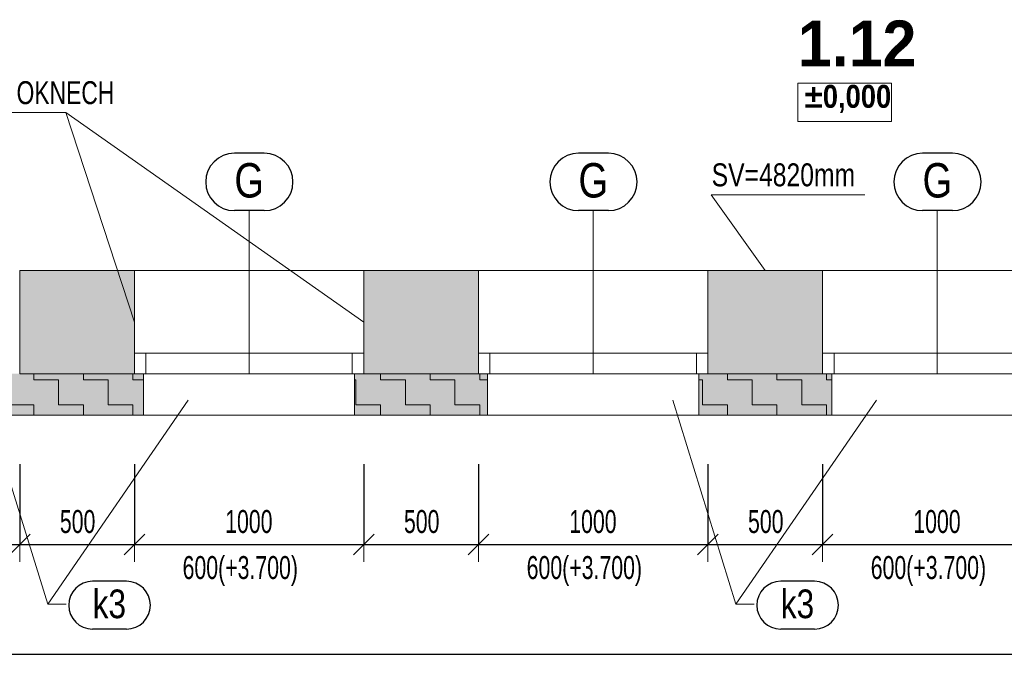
# Model space of a CAD drawing. Header units: millimetres. Extents: x -19372 to 59327, y -69634 to -42168.
# Tile 19 of 44: x 9335 to 13627, y -69634 to -66793. Entities that reach past the tile are written whole.
import ezdxf

# ---------------------------------------------------------------- set-up
doc = ezdxf.new("R2010")
doc.units = ezdxf.units.MM
doc.header["$PDMODE"] = 65
doc.layers.add('XR$11$KONSTRUKCE NAD 1.NP_1', color=7, linetype='Continuous', lineweight=25)
doc.layers.add('XR$12$KONSTRUKCE NAD 1.NP - FILING_1', color=7, linetype='Continuous', lineweight=25)
doc.styles.add('ARIAL', font='ARIAL.TTF')
doc.styles.add('Arial Black', font='Arial Black')
doc.styles.add('ARIALNARROW', font='ARIALN.TTF')
doc.dimstyles.new('DIMSTYLE_8', dxfattribs={"dimtxt": 100, "dimasz": 150, "dimexe": 0, "dimexo": 0, "dimgap": 50, "dimtad": 2, "dimdec": 0, "dimrnd": 5, "dimzin": 12, "dimdsep": 46, "dimtxsty": 'ARIALNARROW', "dimblk1": 'ALL_ML_STRICH', "dimblk2": 'ALL_ML_STRICH', "dimsah": 1, "dimcen": 0, "dimclrd": 6, "dimclre": 6, "dimclrt": 6, "dimadec": 0, "dimazin": 0, "dimtfac": 1, "dimtdec": 0, "dimtix": 1, "dimtmove": 2, "dimatfit": 3, "dimfxl": 0, "dimtzin": 0, "dimlwd": 0, "dimlwe": 13, "dimarcsym": 0})
pattern_1 = [(0, (216, 216), (108, 108), [108, -108]), (90, (216, 216), (-108, 108), [108, -108])]

# ---------------------------------------------------------------- blocks, each defined once
blk = doc.blocks.new('KOMPLEXNÍ OBJEKT_216')
at = {"layer": 'XR$11$KONSTRUKCE NAD 1.NP_1', "color": 7, "linetype": 'Continuous', "lineweight": 13}
for p, q in [((9834.7, -68336.7), (9874.7, -68336.7)), ((9874.7, -68336.7), (9874.7, -68516.7))]:
    blk.add_line(p, q, dxfattribs=at)
blk = doc.blocks.new('KOMPLEXNÍ OBJEKT_218')
at = {"layer": 'XR$11$KONSTRUKCE NAD 1.NP_1', "color": 7, "linetype": 'Continuous', "lineweight": 13}
for p, q in [((11334.7, -68336.7), (11374.7, -68336.7)), ((11374.7, -68336.7), (11374.7, -68516.7))]:
    blk.add_line(p, q, dxfattribs=at)
blk = doc.blocks.new('KOMPLEXNÍ OBJEKT_219')
at = {"layer": 'XR$11$KONSTRUKCE NAD 1.NP_1', "color": 7, "linetype": 'Continuous', "lineweight": 13}
for p, q in [((10834.7, -68336.7), (10794.7, -68336.7)), ((10794.7, -68336.7), (10794.7, -68516.7))]:
    blk.add_line(p, q, dxfattribs=at)
blk = doc.blocks.new('KOMPLEXNÍ OBJEKT_220')
at = {"layer": 'XR$11$KONSTRUKCE NAD 1.NP_1', "color": 7, "linetype": 'Continuous', "lineweight": 13}
for p, q in [((12834.7, -68336.7), (12874.7, -68336.7)), ((12874.7, -68336.7), (12874.7, -68516.7))]:
    blk.add_line(p, q, dxfattribs=at)
blk = doc.blocks.new('KOMPLEXNÍ OBJEKT_221')
at = {"layer": 'XR$11$KONSTRUKCE NAD 1.NP_1', "color": 7, "linetype": 'Continuous', "lineweight": 13}
for p, q in [((12334.7, -68336.7), (12294.7, -68336.7)), ((12294.7, -68336.7), (12294.7, -68516.7))]:
    blk.add_line(p, q, dxfattribs=at)
blk = doc.blocks.new('KOMPLEXNÍ OBJEKT_240')
at = {"layer": 'XR$11$KONSTRUKCE NAD 1.NP_1', "color": 7, "linetype": 'Continuous', "lineweight": 13}
for p, q in [((9834.7, -68336.7), (9874.7, -68336.7)), ((9874.7, -68336.7), (9874.7, -68516.7))]:
    blk.add_line(p, q, dxfattribs=at)
blk = doc.blocks.new('KOMPLEXNÍ OBJEKT_242')
at = {"layer": 'XR$11$KONSTRUKCE NAD 1.NP_1', "color": 7, "linetype": 'Continuous', "lineweight": 13}
for p, q in [((11334.7, -68336.7), (11374.7, -68336.7)), ((11374.7, -68336.7), (11374.7, -68516.7))]:
    blk.add_line(p, q, dxfattribs=at)
blk = doc.blocks.new('KOMPLEXNÍ OBJEKT_243')
at = {"layer": 'XR$11$KONSTRUKCE NAD 1.NP_1', "color": 7, "linetype": 'Continuous', "lineweight": 13}
for p, q in [((10834.7, -68336.7), (10794.7, -68336.7)), ((10794.7, -68336.7), (10794.7, -68516.7))]:
    blk.add_line(p, q, dxfattribs=at)
blk = doc.blocks.new('KOMPLEXNÍ OBJEKT_244')
at = {"layer": 'XR$11$KONSTRUKCE NAD 1.NP_1', "color": 7, "linetype": 'Continuous', "lineweight": 13}
for p, q in [((12834.7, -68336.7), (12874.7, -68336.7)), ((12874.7, -68336.7), (12874.7, -68516.7))]:
    blk.add_line(p, q, dxfattribs=at)
blk = doc.blocks.new('KOMPLEXNÍ OBJEKT_245')
at = {"layer": 'XR$11$KONSTRUKCE NAD 1.NP_1', "color": 7, "linetype": 'Continuous', "lineweight": 13}
for p, q in [((12334.7, -68336.7), (12294.7, -68336.7)), ((12294.7, -68336.7), (12294.7, -68516.7))]:
    blk.add_line(p, q, dxfattribs=at)
blk = doc.blocks.new('ALL_ML_STRICH')
at = {"color": 0, "linetype": 'ByBlock', "lineweight": -2}
for p, q in [((-0.3, -0.3), (0.3, 0.3)), ((0, -0.5), (0, 0.5)), ((-1, 0), (0.5, 0))]:
    blk.add_line(p, q, dxfattribs=at)
blk = doc.blocks.new('*D552')
at = {"layer": 'DEFPOINTS', "color": 6, "linetype": 'Continuous', "lineweight": 13}
for p in [(-11957.8, -68336.7), (17627.2, -68336.7), (-11957.8, -69559.5)]:
    blk.add_point(p, dxfattribs=at)
at = {"layer": 'XR$11$KONSTRUKCE NAD 1.NP_1', "color": 6, "linetype": 'Continuous', "lineweight": -2}
for p, q in [((-11957.8, -69290.7), (-11957.8, -69559.5)), ((17627.2, -69324), (17627.2, -69559.5)), ((-11957.8, -69559.5), (17627.2, -69559.5))]:
    blk.add_line(p, q, dxfattribs=at)
at = {"layer": 'XR$11$KONSTRUKCE NAD 1.NP_1', "color": 6, "linetype": 'Continuous', "lineweight": 13, "xscale": 150, "yscale": 150, "zscale": 150, "rotation": 180}
blk.add_blockref('ALL_ML_STRICH', (-11957.8, -69559.5), dxfattribs=at)
at = {"layer": 'XR$11$KONSTRUKCE NAD 1.NP_1', "color": 6, "linetype": 'Continuous', "lineweight": 13, "xscale": 150, "yscale": 150, "zscale": 150}
blk.add_blockref('ALL_ML_STRICH', (17627.2, -69559.5), dxfattribs=at)
at = {"layer": 'XR$11$KONSTRUKCE NAD 1.NP_1', "color": 6, "linetype": 'Continuous', "lineweight": 13, "insert": (2830, -69459.5), "char_height": 100, "width": 405.714, "attachment_point": 5, "style": 'ARIALNARROW'}
blk.add_mtext('\\W0.81;\\A1;{29585}', dxfattribs=at)
blk = doc.blocks.new('*D594')
at = {"layer": 'DEFPOINTS', "color": 6, "linetype": 'Continuous', "lineweight": 13}
for p in [(8334.7, -68336.7), (9334.7, -68336.7), (8334.7, -69081.9)]:
    blk.add_point(p, dxfattribs=at)
at = {"layer": 'XR$11$KONSTRUKCE NAD 1.NP_1', "color": 6, "linetype": 'Continuous', "lineweight": -2}
for p, q in [((8334.7, -68730.7), (8334.7, -69081.9)), ((9334.7, -68730.7), (9334.7, -69081.9)), ((8334.7, -69081.9), (9334.7, -69081.9))]:
    blk.add_line(p, q, dxfattribs=at)
at = {"layer": 'XR$11$KONSTRUKCE NAD 1.NP_1', "color": 6, "linetype": 'Continuous', "lineweight": 13, "xscale": 150, "yscale": 150, "zscale": 150, "rotation": 180}
blk.add_blockref('ALL_ML_STRICH', (8334.7, -69081.9), dxfattribs=at)
at = {"layer": 'XR$11$KONSTRUKCE NAD 1.NP_1', "color": 6, "linetype": 'Continuous', "lineweight": 13, "xscale": 150, "yscale": 150, "zscale": 150}
blk.add_blockref('ALL_ML_STRICH', (9334.7, -69081.9), dxfattribs=at)
at = {"layer": 'XR$11$KONSTRUKCE NAD 1.NP_1', "color": 6, "linetype": 'Continuous', "lineweight": 13, "insert": (8833.6, -68981.9), "char_height": 100, "width": 324.571, "attachment_point": 5, "style": 'ARIALNARROW'}
blk.add_mtext('\\W0.81;\\A1;{1000}', dxfattribs=at)
at = {"layer": 'XR$11$KONSTRUKCE NAD 1.NP_1', "color": 6, "linetype": 'Continuous', "lineweight": 13, "insert": (8544.8, -69131.9), "char_height": 100, "width": 5, "attachment_point": 1, "line_spacing_factor": 0.60241, "style": 'ARIALNARROW'}
blk.add_mtext('\\W0.81;600(+3.700)', dxfattribs=at)
blk = doc.blocks.new('*D595')
at = {"layer": 'DEFPOINTS', "color": 6, "linetype": 'Continuous', "lineweight": 13}
for p in [(9334.7, -68336.7), (9834.7, -68336.7), (9334.7, -69081.9)]:
    blk.add_point(p, dxfattribs=at)
at = {"layer": 'XR$11$KONSTRUKCE NAD 1.NP_1', "color": 6, "linetype": 'Continuous', "lineweight": -2}
for p, q in [((9334.7, -68730.7), (9334.7, -69081.9)), ((9834.7, -68730.7), (9834.7, -69081.9)), ((9334.7, -69081.9), (9834.7, -69081.9))]:
    blk.add_line(p, q, dxfattribs=at)
at = {"layer": 'XR$11$KONSTRUKCE NAD 1.NP_1', "color": 6, "linetype": 'Continuous', "lineweight": 13, "xscale": 150, "yscale": 150, "zscale": 150, "rotation": 180}
blk.add_blockref('ALL_ML_STRICH', (9334.7, -69081.9), dxfattribs=at)
at = {"layer": 'XR$11$KONSTRUKCE NAD 1.NP_1', "color": 6, "linetype": 'Continuous', "lineweight": 13, "xscale": 150, "yscale": 150, "zscale": 150}
blk.add_blockref('ALL_ML_STRICH', (9834.7, -69081.9), dxfattribs=at)
at = {"layer": 'XR$11$KONSTRUKCE NAD 1.NP_1', "color": 6, "linetype": 'Continuous', "lineweight": 13, "insert": (9587.2, -68981.9), "char_height": 100, "width": 243.429, "attachment_point": 5, "style": 'ARIALNARROW'}
blk.add_mtext('\\W0.81;\\A1;{500}', dxfattribs=at)
blk = doc.blocks.new('*D596')
at = {"layer": 'DEFPOINTS', "color": 6, "linetype": 'Continuous', "lineweight": 13}
for p in [(9834.7, -68336.7), (10834.7, -68336.7), (9834.7, -69081.9)]:
    blk.add_point(p, dxfattribs=at)
at = {"layer": 'XR$11$KONSTRUKCE NAD 1.NP_1', "color": 6, "linetype": 'Continuous', "lineweight": -2}
for p, q in [((9834.7, -68730.7), (9834.7, -69081.9)), ((10834.7, -68730.7), (10834.7, -69081.9)), ((9834.7, -69081.9), (10834.7, -69081.9))]:
    blk.add_line(p, q, dxfattribs=at)
at = {"layer": 'XR$11$KONSTRUKCE NAD 1.NP_1', "color": 6, "linetype": 'Continuous', "lineweight": 13, "xscale": 150, "yscale": 150, "zscale": 150, "rotation": 180}
blk.add_blockref('ALL_ML_STRICH', (9834.7, -69081.9), dxfattribs=at)
at = {"layer": 'XR$11$KONSTRUKCE NAD 1.NP_1', "color": 6, "linetype": 'Continuous', "lineweight": 13, "xscale": 150, "yscale": 150, "zscale": 150}
blk.add_blockref('ALL_ML_STRICH', (10834.7, -69081.9), dxfattribs=at)
at = {"layer": 'XR$11$KONSTRUKCE NAD 1.NP_1', "color": 6, "linetype": 'Continuous', "lineweight": 13, "insert": (10333.6, -68981.9), "char_height": 100, "width": 324.571, "attachment_point": 5, "style": 'ARIALNARROW'}
blk.add_mtext('\\W0.81;\\A1;{1000}', dxfattribs=at)
at = {"layer": 'XR$11$KONSTRUKCE NAD 1.NP_1', "color": 6, "linetype": 'Continuous', "lineweight": 13, "insert": (10044.8, -69131.9), "char_height": 100, "width": 5, "attachment_point": 1, "line_spacing_factor": 0.60241, "style": 'ARIALNARROW'}
blk.add_mtext('\\W0.81;600(+3.700)', dxfattribs=at)
blk = doc.blocks.new('*D597')
at = {"layer": 'DEFPOINTS', "color": 6, "linetype": 'Continuous', "lineweight": 13}
for p in [(10834.7, -68336.7), (11334.7, -68336.7), (10834.7, -69081.9)]:
    blk.add_point(p, dxfattribs=at)
at = {"layer": 'XR$11$KONSTRUKCE NAD 1.NP_1', "color": 6, "linetype": 'Continuous', "lineweight": -2}
for p, q in [((10834.7, -68730.7), (10834.7, -69081.9)), ((11334.7, -68730.7), (11334.7, -69081.9)), ((10834.7, -69081.9), (11334.7, -69081.9))]:
    blk.add_line(p, q, dxfattribs=at)
at = {"layer": 'XR$11$KONSTRUKCE NAD 1.NP_1', "color": 6, "linetype": 'Continuous', "lineweight": 13, "xscale": 150, "yscale": 150, "zscale": 150, "rotation": 180}
blk.add_blockref('ALL_ML_STRICH', (10834.7, -69081.9), dxfattribs=at)
at = {"layer": 'XR$11$KONSTRUKCE NAD 1.NP_1', "color": 6, "linetype": 'Continuous', "lineweight": 13, "xscale": 150, "yscale": 150, "zscale": 150}
blk.add_blockref('ALL_ML_STRICH', (11334.7, -69081.9), dxfattribs=at)
at = {"layer": 'XR$11$KONSTRUKCE NAD 1.NP_1', "color": 6, "linetype": 'Continuous', "lineweight": 13, "insert": (11087.2, -68981.9), "char_height": 100, "width": 243.429, "attachment_point": 5, "style": 'ARIALNARROW'}
blk.add_mtext('\\W0.81;\\A1;{500}', dxfattribs=at)
blk = doc.blocks.new('*D598')
at = {"layer": 'DEFPOINTS', "color": 6, "linetype": 'Continuous', "lineweight": 13}
for p in [(11334.7, -68336.7), (12334.7, -68336.7), (11334.7, -69081.9)]:
    blk.add_point(p, dxfattribs=at)
at = {"layer": 'XR$11$KONSTRUKCE NAD 1.NP_1', "color": 6, "linetype": 'Continuous', "lineweight": -2}
for p, q in [((11334.7, -68730.7), (11334.7, -69081.9)), ((12334.7, -68730.7), (12334.7, -69081.9)), ((11334.7, -69081.9), (12334.7, -69081.9))]:
    blk.add_line(p, q, dxfattribs=at)
at = {"layer": 'XR$11$KONSTRUKCE NAD 1.NP_1', "color": 6, "linetype": 'Continuous', "lineweight": 13, "xscale": 150, "yscale": 150, "zscale": 150, "rotation": 180}
blk.add_blockref('ALL_ML_STRICH', (11334.7, -69081.9), dxfattribs=at)
at = {"layer": 'XR$11$KONSTRUKCE NAD 1.NP_1', "color": 6, "linetype": 'Continuous', "lineweight": 13, "xscale": 150, "yscale": 150, "zscale": 150}
blk.add_blockref('ALL_ML_STRICH', (12334.7, -69081.9), dxfattribs=at)
at = {"layer": 'XR$11$KONSTRUKCE NAD 1.NP_1', "color": 6, "linetype": 'Continuous', "lineweight": 13, "insert": (11833.6, -68981.9), "char_height": 100, "width": 324.571, "attachment_point": 5, "style": 'ARIALNARROW'}
blk.add_mtext('\\W0.81;\\A1;{1000}', dxfattribs=at)
at = {"layer": 'XR$11$KONSTRUKCE NAD 1.NP_1', "color": 6, "linetype": 'Continuous', "lineweight": 13, "insert": (11544.8, -69131.9), "char_height": 100, "width": 5, "attachment_point": 1, "line_spacing_factor": 0.60241, "style": 'ARIALNARROW'}
blk.add_mtext('\\W0.81;600(+3.700)', dxfattribs=at)
blk = doc.blocks.new('*D599')
at = {"layer": 'DEFPOINTS', "color": 6, "linetype": 'Continuous', "lineweight": 13}
for p in [(12334.7, -68336.7), (12834.7, -68336.7), (12334.7, -69081.9)]:
    blk.add_point(p, dxfattribs=at)
at = {"layer": 'XR$11$KONSTRUKCE NAD 1.NP_1', "color": 6, "linetype": 'Continuous', "lineweight": -2}
for p, q in [((12334.7, -68730.7), (12334.7, -69081.9)), ((12834.7, -68730.7), (12834.7, -69081.9)), ((12334.7, -69081.9), (12834.7, -69081.9))]:
    blk.add_line(p, q, dxfattribs=at)
at = {"layer": 'XR$11$KONSTRUKCE NAD 1.NP_1', "color": 6, "linetype": 'Continuous', "lineweight": 13, "xscale": 150, "yscale": 150, "zscale": 150, "rotation": 180}
blk.add_blockref('ALL_ML_STRICH', (12334.7, -69081.9), dxfattribs=at)
at = {"layer": 'XR$11$KONSTRUKCE NAD 1.NP_1', "color": 6, "linetype": 'Continuous', "lineweight": 13, "xscale": 150, "yscale": 150, "zscale": 150}
blk.add_blockref('ALL_ML_STRICH', (12834.7, -69081.9), dxfattribs=at)
at = {"layer": 'XR$11$KONSTRUKCE NAD 1.NP_1', "color": 6, "linetype": 'Continuous', "lineweight": 13, "insert": (12587.2, -68981.9), "char_height": 100, "width": 243.429, "attachment_point": 5, "style": 'ARIALNARROW'}
blk.add_mtext('\\W0.81;\\A1;{500}', dxfattribs=at)
blk = doc.blocks.new('*D600')
at = {"layer": 'DEFPOINTS', "color": 6, "linetype": 'Continuous', "lineweight": 13}
for p in [(12834.7, -68336.7), (13834.7, -68336.7), (12834.7, -69081.9)]:
    blk.add_point(p, dxfattribs=at)
at = {"layer": 'XR$11$KONSTRUKCE NAD 1.NP_1', "color": 6, "linetype": 'Continuous', "lineweight": -2}
for p, q in [((12834.7, -68730.7), (12834.7, -69081.9)), ((13834.7, -68730.7), (13834.7, -69081.9)), ((12834.7, -69081.9), (13834.7, -69081.9))]:
    blk.add_line(p, q, dxfattribs=at)
at = {"layer": 'XR$11$KONSTRUKCE NAD 1.NP_1', "color": 6, "linetype": 'Continuous', "lineweight": 13, "xscale": 150, "yscale": 150, "zscale": 150, "rotation": 180}
blk.add_blockref('ALL_ML_STRICH', (12834.7, -69081.9), dxfattribs=at)
at = {"layer": 'XR$11$KONSTRUKCE NAD 1.NP_1', "color": 6, "linetype": 'Continuous', "lineweight": 13, "xscale": 150, "yscale": 150, "zscale": 150}
blk.add_blockref('ALL_ML_STRICH', (13834.7, -69081.9), dxfattribs=at)
at = {"layer": 'XR$11$KONSTRUKCE NAD 1.NP_1', "color": 6, "linetype": 'Continuous', "lineweight": 13, "insert": (13333.6, -68981.9), "char_height": 100, "width": 324.571, "attachment_point": 5, "style": 'ARIALNARROW'}
blk.add_mtext('\\W0.81;\\A1;{1000}', dxfattribs=at)
at = {"layer": 'XR$11$KONSTRUKCE NAD 1.NP_1', "color": 6, "linetype": 'Continuous', "lineweight": 13, "insert": (13044.8, -69131.9), "char_height": 100, "width": 5, "attachment_point": 1, "line_spacing_factor": 0.60241, "style": 'ARIALNARROW'}
blk.add_mtext('\\W0.81;600(+3.700)', dxfattribs=at)

msp = doc.modelspace()

# ---------------------------------------------------------------- hatches: boundary and pattern name
at = {"layer": 'XR$12$KONSTRUKCE NAD 1.NP - FILING_1', "linetype": 'Continuous', "lineweight": 13}
for points in [[(9334.7, -68336.7), (9834.7, -68336.7), (9834.7, -67886.7), (9334.7, -67886.7)], [(10834.7, -68336.7), (11334.7, -68336.7), (11334.7, -67886.7), (10834.7, -67886.7)], [(12334.7, -68336.7), (12834.7, -68336.7), (12834.7, -67886.7), (12334.7, -67886.7)]]:
    msp.add_hatch(color=254, dxfattribs=at).paths.add_polyline_path(points)
for points in [[(9874.7, -68336.7), (9294.7, -68336.7), (9294.7, -68516.7), (9874.7, -68516.7)], [(11374.7, -68336.7), (10794.7, -68336.7), (10794.7, -68516.7), (11374.7, -68516.7)], [(12874.7, -68336.7), (12294.7, -68336.7), (12294.7, -68516.7), (12874.7, -68516.7)]]:
    msp.add_hatch(color=11, dxfattribs=at).paths.add_polyline_path(points, flags=0)
h = msp.add_hatch(dxfattribs=at)
h.set_pattern_fill('VZOR', scale=108, style=0, pattern_type=2)
h.set_pattern_definition(pattern_1)
h.paths.add_polyline_path([(9874.7, -68336.7), (9294.7, -68336.7), (9294.7, -68516.7), (9874.7, -68516.7)], flags=0)
h = msp.add_hatch(dxfattribs=at)
h.set_pattern_fill('VZOR', scale=108, style=0, pattern_type=2)
h.set_pattern_definition(pattern_1)
h.paths.add_polyline_path([(11374.7, -68336.7), (10794.7, -68336.7), (10794.7, -68516.7), (11374.7, -68516.7)], flags=0)
h = msp.add_hatch(dxfattribs=at)
h.set_pattern_fill('VZOR', scale=108, style=0, pattern_type=2)
h.set_pattern_definition(pattern_1)
h.paths.add_polyline_path([(12874.7, -68336.7), (12294.7, -68336.7), (12294.7, -68516.7), (12874.7, -68516.7)], flags=0)

# ---------------------------------------------------------------- linework, layer by layer
at = {"layer": 'XR$11$KONSTRUKCE NAD 1.NP_1', "color": 7, "linetype": 'Continuous', "lineweight": 13}
for p, q in [((9536.4, -67197.7), (7405.3, -67197.7)), ((9536.4, -67197.7), (9834.7, -68111.7)), ((10834.7, -68111.7), (9536.4, -67197.7)), ((9294.7, -68516.7), (9874.7, -68516.7)), ((9294.7, -68516.7), (9874.7, -68516.7)), ((9874.7, -68516.7), (10794.7, -68516.7)), ((9874.7, -68516.7), (10794.7, -68516.7)), ((10794.7, -68516.7), (11374.7, -68516.7)), ((10794.7, -68516.7), (11374.7, -68516.7)), ((11374.7, -68516.7), (12294.7, -68516.7)), ((11374.7, -68516.7), (12294.7, -68516.7)), ((12294.7, -68516.7), (12874.7, -68516.7)), ((12294.7, -68516.7), (12874.7, -68516.7)), ((12874.7, -68516.7), (13794.7, -68516.7)), ((12874.7, -68516.7), (13794.7, -68516.7))]:
    msp.add_line(p, q, dxfattribs=at)
at = {"layer": 'XR$11$KONSTRUKCE NAD 1.NP_1', "color": 3, "linetype": 'Continuous', "lineweight": 25}
for p, q in [((10401, -67375.3), (10270.7, -67375.3)), ((11901, -67375.3), (11770.7, -67375.3)), ((13401, -67375.3), (13270.7, -67375.3)), ((10401, -67625.3), (10270.7, -67625.3)), ((11901, -67625.3), (11770.7, -67625.3)), ((13401, -67625.3), (13270.7, -67625.3)), ((9800, -69242), (9652.5, -69242)), ((12800, -69242), (12652.5, -69242)), ((9800, -69450.3), (9652.5, -69450.3)), ((12800, -69450.3), (12652.5, -69450.3))]:
    msp.add_line(p, q, dxfattribs=at)
at = {"layer": 'XR$11$KONSTRUKCE NAD 1.NP_1', "color": 6, "linetype": 'Continuous', "lineweight": 13}
for p, q in [((13019.2, -67556.7), (12349.2, -67556.7)), ((12349.2, -67556.7), (12584.7, -67886.7))]:
    msp.add_line(p, q, dxfattribs=at)
at = {"layer": 'XR$11$KONSTRUKCE NAD 1.NP_1', "color": 3, "linetype": 'Continuous', "lineweight": 13}
for p, q in [((10334.7, -67625.3), (10334.7, -68336.7)), ((11834.7, -67625.3), (11834.7, -68336.7)), ((13334.7, -67625.3), (13334.7, -68336.7)), ((9457.3, -69342), (9181.4, -68452.6)), ((9457.3, -69342), (10069.8, -68452.7)), ((12457.3, -69342), (12181.4, -68452.6)), ((12457.3, -69342), (13069.8, -68452.7)), ((9537.3, -69342), (9457.3, -69342)), ((12537.3, -69342), (12457.3, -69342))]:
    msp.add_line(p, q, dxfattribs=at)
at = {"layer": 'XR$11$KONSTRUKCE NAD 1.NP_1', "color": 8, "linetype": 'Continuous', "lineweight": 18}
for p, q in [((9334.7, -67886.7), (9334.7, -68336.7)), ((9834.7, -67886.7), (9334.7, -67886.7)), ((9334.7, -67886.7), (9334.7, -68336.7)), ((9834.7, -67886.7), (9334.7, -67886.7)), ((9834.7, -67886.7), (9834.7, -68336.7)), ((9834.7, -67886.7), (9834.7, -68336.7)), ((10834.7, -67886.7), (10834.7, -68336.7)), ((11334.7, -67886.7), (10834.7, -67886.7)), ((10834.7, -67886.7), (10834.7, -68336.7)), ((11334.7, -67886.7), (10834.7, -67886.7)), ((11334.7, -67886.7), (11334.7, -68336.7)), ((11334.7, -67886.7), (11334.7, -68336.7)), ((12334.7, -67886.7), (12334.7, -68336.7)), ((12834.7, -67886.7), (12334.7, -67886.7)), ((12334.7, -67886.7), (12334.7, -68336.7)), ((12834.7, -67886.7), (12334.7, -67886.7)), ((12834.7, -67886.7), (12834.7, -68336.7)), ((12834.7, -67886.7), (12834.7, -68336.7)), ((9834.7, -68336.7), (9334.7, -68336.7)), ((9834.7, -68336.7), (9334.7, -68336.7)), ((11334.7, -68336.7), (10834.7, -68336.7)), ((11334.7, -68336.7), (10834.7, -68336.7)), ((12834.7, -68336.7), (12334.7, -68336.7)), ((12834.7, -68336.7), (12334.7, -68336.7))]:
    msp.add_line(p, q, dxfattribs=at)
at = {"layer": 'XR$11$KONSTRUKCE NAD 1.NP_1', "color": 8, "linetype": 'Continuous', "lineweight": 13}
for p, q in [((9834.7, -67886.7), (10834.7, -67886.7)), ((9834.7, -67886.7), (10834.7, -67886.7)), ((11334.7, -67886.7), (12334.7, -67886.7)), ((11334.7, -67886.7), (12334.7, -67886.7)), ((12834.7, -67886.7), (13834.7, -67886.7)), ((12834.7, -67886.7), (13834.7, -67886.7))]:
    msp.add_line(p, q, dxfattribs=at)
at = {"layer": 'XR$11$KONSTRUKCE NAD 1.NP_1', "color": 132, "linetype": 'Continuous', "lineweight": 13}
for p, q in [((9834.7, -68246.7), (10834.7, -68246.7)), ((9834.7, -68246.7), (10834.7, -68246.7)), ((9884.7, -68246.7), (9884.7, -68336.7)), ((9884.7, -68246.7), (9884.7, -68336.7)), ((10784.7, -68246.7), (10784.7, -68336.7)), ((10784.7, -68246.7), (10784.7, -68336.7)), ((11334.7, -68246.7), (12334.7, -68246.7)), ((11334.7, -68246.7), (12334.7, -68246.7)), ((11384.7, -68246.7), (11384.7, -68336.7)), ((11384.7, -68246.7), (11384.7, -68336.7)), ((12284.7, -68246.7), (12284.7, -68336.7)), ((12284.7, -68246.7), (12284.7, -68336.7)), ((12834.7, -68246.7), (13834.7, -68246.7)), ((12834.7, -68246.7), (13834.7, -68246.7)), ((12884.7, -68246.7), (12884.7, -68336.7)), ((12884.7, -68246.7), (12884.7, -68336.7)), ((9834.7, -68336.7), (10834.7, -68336.7)), ((9834.7, -68336.7), (10834.7, -68336.7)), ((11334.7, -68336.7), (12334.7, -68336.7)), ((11334.7, -68336.7), (12334.7, -68336.7)), ((12834.7, -68336.7), (13834.7, -68336.7)), ((12834.7, -68336.7), (13834.7, -68336.7))]:
    msp.add_line(p, q, dxfattribs=at)
at = {"layer": 'XR$11$KONSTRUKCE NAD 1.NP_1', "color": 6, "linetype": 'Continuous', "lineweight": 13}
msp.add_lwpolyline([(12727.3, -67236.3), (13134.9, -67236.3), (13134.9, -67069.6), (12727.3, -67069.6), (12727.3, -67236.3)], dxfattribs=at)
at = {"layer": 'XR$11$KONSTRUKCE NAD 1.NP_1', "color": 3, "linetype": 'Continuous', "lineweight": 25}
for centre, radius, start, end in [((10270.7, -67500.3), 125, 90, 270), ((10401, -67500.3), 125, 270, 90), ((11770.7, -67500.3), 125, 90, 270), ((11901, -67500.3), 125, 270, 90), ((13270.7, -67500.3), 125, 90, 270), ((13401, -67500.3), 125, 270, 90), ((9652.5, -69346.2), 104.2, 90, 270), ((9800, -69346.2), 104.2, 270, 90), ((12652.5, -69346.2), 104.2, 90, 270), ((12800, -69346.2), 104.2, 270, 90)]:
    msp.add_arc(centre, radius, start, end, dxfattribs=at)

# ---------------------------------------------------------------- block references
at = {"layer": 'XR$11$KONSTRUKCE NAD 1.NP_1', "color": 7, "linetype": 'Continuous', "lineweight": 13}
for name in ['KOMPLEXNÍ OBJEKT_216', 'KOMPLEXNÍ OBJEKT_240', 'KOMPLEXNÍ OBJEKT_219', 'KOMPLEXNÍ OBJEKT_243', 'KOMPLEXNÍ OBJEKT_218', 'KOMPLEXNÍ OBJEKT_242', 'KOMPLEXNÍ OBJEKT_221', 'KOMPLEXNÍ OBJEKT_245', 'KOMPLEXNÍ OBJEKT_220', 'KOMPLEXNÍ OBJEKT_244']:
    msp.add_blockref(name, (0, 0), dxfattribs=at)

# ---------------------------------------------------------------- texts
at = {"layer": 'XR$11$KONSTRUKCE NAD 1.NP_1', "color": 7, "linetype": 'Continuous', "lineweight": 35, "insert": (12727.3, -66796.3), "char_height": 200, "width": 627.778, "attachment_point": 1, "style": 'Arial Black'}
msp.add_mtext('\\W0.83;1.12', dxfattribs=at)
at = {"layer": 'XR$11$KONSTRUKCE NAD 1.NP_1', "color": 7, "linetype": 'Continuous', "lineweight": 13, "insert": (7405.3, -67061), "char_height": 100, "width": 2398.383, "attachment_point": 1, "line_spacing_factor": 0.903614, "style": 'ARIALNARROW'}
msp.add_mtext('\\W0.87;ZAČIŠTĚNÍ OSTĚNÍ PO VYBOURANÝCH OKNECH\\Pokna budou posunuta do líce zdiva', dxfattribs=at)
at = {"layer": 'XR$11$KONSTRUKCE NAD 1.NP_1', "color": 6, "linetype": 'Continuous', "lineweight": 13, "insert": (12756.2, -67199.6), "char_height": 100, "width": 430.643, "attachment_point": 7, "style": 'ARIALNARROW'}
msp.add_mtext('\\W1.04;\\fArial Narrow|i0|b1|c0|p0;±0,000', dxfattribs=at)
at = {"layer": 'XR$11$KONSTRUKCE NAD 1.NP_1', "color": 3, "linetype": 'Continuous', "lineweight": 25, "attachment_point": 7, "style": 'ARIAL'}
for s, insert, char_height, width in [('\\W0.79;G', (10270.7, -67570.3), 150, 189.658), ('\\W0.79;G', (11770.7, -67570.3), 150, 189.658), ('\\W0.79;G', (13270.7, -67570.3), 150, 189.658), ('\\W0.79;k3', (9652.5, -69404.5), 125, 197.111), ('\\W0.79;k3', (12652.5, -69404.5), 125, 197.111)]:
    msp.add_mtext(s, dxfattribs=dict(at, insert=insert, char_height=char_height, width=width))
at = {"layer": 'XR$11$KONSTRUKCE NAD 1.NP_1', "color": 6, "linetype": 'Continuous', "lineweight": 18, "insert": (12664, -67470), "char_height": 100, "width": 676.724, "attachment_point": 5, "style": 'ARIALNARROW'}
msp.add_mtext('\\W0.94;SV=4820mm', dxfattribs=at)

# ---------------------------------------------------------------- dimensions: what is measured, and where the dimension line sits
at = {"layer": 'XR$11$KONSTRUKCE NAD 1.NP_1', "color": 6, "linetype": 'Continuous', "lineweight": 13}
for base, p1, p2, picture, middle in [((17627.2, -69559.5), (-11957.8, -69290.7), (17627.2, -69324), '*D552', (2830, -69459.5)), ((9834.7, -69081.9), (9334.7, -68730.7), (9834.7, -68730.7), '*D595', (9587.2, -68981.9)), ((11334.7, -69081.9), (10834.7, -68730.7), (11334.7, -68730.7), '*D597', (11087.2, -68981.9)), ((12834.7, -69081.9), (12334.7, -68730.7), (12834.7, -68730.7), '*D599', (12587.2, -68981.9))]:
    dim = msp.add_linear_dim(base=base, p1=p1, p2=p2, dimstyle='DIMSTYLE_8', override={"dimpost": '<>', "dimclrd": 6, "dimclre": 6, "dimclrt": 6, "dimlwd": 0, "dimlwe": 13}, dxfattribs=at)
    dim.commit()
    dim.dimension.update_dxf_attribs({"geometry": picture, "text_midpoint": middle, "dimtype": 160})
for base, p1, p2, picture, middle in [((9334.7, -69081.9), (8334.7, -68730.7), (9334.7, -68730.7), '*D594', (8833.6, -68981.9)), ((10834.7, -69081.9), (9834.7, -68730.7), (10834.7, -68730.7), '*D596', (10333.6, -68981.9)), ((12334.7, -69081.9), (11334.7, -68730.7), (12334.7, -68730.7), '*D598', (11833.6, -68981.9)), ((13834.7, -69081.9), (12834.7, -68730.7), (13834.7, -68730.7), '*D600', (13333.6, -68981.9))]:
    dim = msp.add_linear_dim(base=base, p1=p1, p2=p2, text='<>\\X\\W0.81;600(+3.700)', dimstyle='DIMSTYLE_8', override={"dimpost": '<>', "dimclrd": 6, "dimclre": 6, "dimclrt": 6, "dimlwd": 0, "dimlwe": 13}, dxfattribs=at)
    dim.commit()
    dim.dimension.update_dxf_attribs({"geometry": picture, "text_midpoint": middle, "dimtype": 160})

doc.saveas('drawing.dxf')
